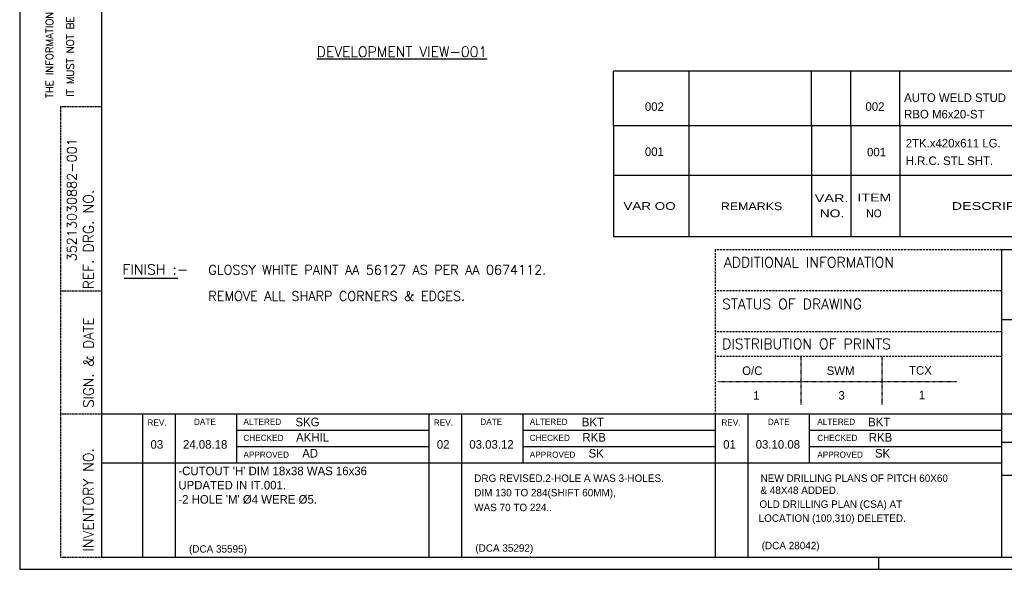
# Model space of a CAD drawing. Extents: x 74 to 2090, y 248 to 1640.
# Tile 1 of 10: x 74 to 1229, y 248 to 893. Entities that reach past the tile are written whole.
import ezdxf
from ezdxf.enums import TextEntityAlignment as Align

# ---------------------------------------------------------------- set-up
doc = ezdxf.new("R2010")
doc.units = 0
doc.header["$MEASUREMENT"] = 0
for name, pattern in [('ACAD_ISO09W100', [45, 24, -3, 6, -3, 6, -3]), ('DASHDOT2', [0.5, 0.25, -0.125, 0, -0.125]), ('DASHED', [0.75, 0.5, -0.25]), ('HIDDEN', [0.375, 0.25, -0.125])]:
    doc.linetypes.add(name, pattern=pattern)
doc.layers.get('0').update_dxf_attribs({"linetype": 'CONTINUOUS'})
for name, color, linetype in [('5', 2, 'DASHDOT2'), ('6', 6, 'CONTINUOUS'), ('BOM', 2, 'CONTINUOUS'), ('FOR', 4, 'CONTINUOUS'), ('TEXT', 3, 'CONTINUOUS')]:
    doc.layers.add(name, color=color, linetype=linetype)
doc.styles.add('ROMAND', font='romand')
doc.styles.add('ROMANS', font='romans')
doc.styles.add('ROMANT', font='romant.shx')

# ---------------------------------------------------------------- blocks, each defined once
blk = doc.blocks.new('A3')
for p, q in [((0, 290), (0, 0)), ((20, 280), (20, 3)), ((410, 78), (240, 78)), ((240, 78), (240, 3)), ((240, 61), (410, 61)), ((20, 38), (170, 38)), ((30, 38), (30, 3)), ((38, 38), (38, 3)), ((53, 38), (53, 26)), ((100, 38), (100, 3)), ((108, 38), (108, 3)), ((123, 38), (123, 26)), ((170, 38), (410, 38)), ((170, 38), (170, 3)), ((178, 38), (178, 3)), ((193, 38), (193, 26)), ((53, 34), (100, 34)), ((123, 34), (170, 34)), ((193, 34), (240, 34)), ((53, 30), (100, 30)), ((123, 30), (170, 30)), ((193, 30), (240, 30)), ((20, 26), (170, 26)), ((170, 26), (240, 26)), ((240, 23), (410, 23)), ((20, 3), (410, 3)), ((170, 3), (410, 3)), ((210, 0), (210, 3)), ((0, 0), (420, 0))]:
    blk.add_line(p, q)
at = {"linetype": 'HIDDEN'}
for p, q in [((10, 113), (20, 113)), ((10, 113), (10, 3)), ((10, 68), (20, 68)), ((10, 38), (20, 38)), ((10, 3), (20, 3))]:
    blk.add_line(p, q, dxfattribs=at)
at = {"linetype": 'DASHED'}
for p, q in [((240, 78), (170, 78)), ((170, 78), (170, 38)), ((240, 68), (170, 68)), ((240, 58), (170, 58)), ((240, 52), (170, 52))]:
    blk.add_line(p, q, dxfattribs=at)
at = {"layer": 'BOM', "linetype": 'Continuous'}
for p, q in [((145.13, 108.38), (145.13, 81.21)), ((145.13, 108.38), (410, 108.38)), ((163.63, 81.21), (163.63, 108.38)), ((193.6, 108.38), (193.6, 81.22)), ((203.15, 108.38), (203.15, 81.21)), ((215.13, 108.38), (215.13, 81.21)), ((145.13, 96.3), (409.81, 96.3)), ((409.61, 81.21), (145.13, 81.21))]:
    blk.add_line(p, q, dxfattribs=at)
at = {"layer": 'TEXT'}
blk.add_line((256, 31), (240, 31), dxfattribs=at)
at = {"layer": 'BOM', "linetype": 'Continuous', "oblique": 0.0007}
for s, width, p, p2 in [('VAR.', 1.302632, (194.35, 89.69), (202.6, 89.69)), ('ITEM', 1.302632, (204.81, 89.86), (213.06, 89.86)), ('VAR OO', 1.118421, (147.6, 87.78), (160.35, 87.78)), ('REMARKS', 1.184211, (171.42, 87.72), (186.42, 87.72)), ('DESCRIPTION', 1.263158, (227.83, 87.78), (251.83, 87.78)), ('NO.', 1.578947, (195.58, 85.98), (201.58, 85.98)), ('NO', 1.184211, (206.97, 85.98), (210.72, 85.98))]:
    blk.add_text(s, height=1.9, dxfattribs=dict(at, width=width)).set_placement(p, p2, align=Align.FIT)
at = {"layer": 'TEXT', "style": 'ROMAND'}
for s, height, p in [('IT MUST NOT BE USED DIRECTLY OR INDIRECTLY IN ANY WAY DETRIMENTAL TO THE INTEREST OF THE COMPANY', 1.8, (13.27, 115.39)), ('THE INFORMATION ON THIS DOCUMENT IS THE PROPERTY OF', 1.8, (8.2, 115.04)), ('REF. DRG. NO.', 2.5, (18.05, 68.37)), ('INVENTORY NO. ', 2.5, (18.05, 4.3))]:
    blk.add_text(s, height=height, rotation=90, dxfattribs=at).set_placement(p)
for s, p in [('ADDITIONAL INFORMATION', (172.15, 73.73)), ('STATUS OF DRAWING', (171.71, 63.54)), ('DISTRIBUTION OF PRINTS', (171.72, 53.79))]:
    blk.add_text(s, height=2.5, dxfattribs=at).set_placement(p)
at = {"layer": 'TEXT', "style": 'ROMAND', "width": 0.827058}
blk.add_text('SIGN. & DATE', height=2.5, rotation=90, dxfattribs=at).set_placement((18.07, 39.43), (18.07, 61.49), align=Align.FIT)
at = {"layer": 'TEXT'}
for s, p in [('REV.', (31.25, 35.09)), ('DATE', (42.61, 35.27)), ('ALTERED', (54.69, 35.27)), ('REV.', (101.25, 35.09)), ('DATE', (112.61, 35.27)), ('ALTERED', (124.69, 35.27)), ('REV.', (171.54, 35.09)), ('DATE', (182.9, 35.27)), ('ALTERED', (194.98, 35.27)), ('CHECKED', (54.69, 31.35)), ('CHECKED', (124.69, 31.35)), ('CHECKED', (194.98, 31.35)), ('APPROVED', (54.69, 27.25)), ('APPROVED', (124.69, 27.25)), ('APPROVED', (194.98, 27.25))]:
    blk.add_text(s, height=1.5, dxfattribs=at).set_placement(p)

msp = doc.modelspace()

# ---------------------------------------------------------------- linework, layer by layer
at = {"layer": '5'}
for p, q in [((990.49, 441.29), (990.49, 497.29)), ((1085.61, 441.29), (1085.61, 497.29)), ((892.74, 468.52), (1172.74, 468.52))]:
    msp.add_line(p, q, dxfattribs=at)
at = {"layer": '6'}
msp.add_line((196.11, 589.83), (259.05, 589.83), dxfattribs=at)
at = {"layer": 'BOM'}
for p, q in [((2040.74, 832.44), (770.13, 832.44)), ((770.13, 768.66), (770.13, 832.44)), ((858.93, 768.66), (858.93, 832.44)), ((1002.79, 768.66), (1002.79, 832.44)), ((1048.62, 768.66), (1048.62, 832.44)), ((1106.13, 768.66), (1106.13, 832.44))]:
    msp.add_line(p, q, dxfattribs=at)

# ---------------------------------------------------------------- block references
at = {"layer": 'FOR', "xscale": 4.800000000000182, "yscale": 4.800000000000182, "zscale": 4.800000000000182}
msp.add_blockref('A3', (73.5, 248.41), dxfattribs=at)

# ---------------------------------------------------------------- texts
at = {"layer": '5'}
for s, height, p in [('AUTO WELD STUD', 10, (1111.3, 796.35)), ('002', 10, (807.14, 785.86)), ('002', 10, (1065.91, 785.86)), ('RBO M6x20-ST', 10, (1111.3, 777.01)), ('2TK.x420x611 LG.', 10, (1113.2, 742.97)), ('001', 10, (807.14, 733.01)), ('001', 10, (1067.78, 732.53)), ('H.R.C. STL SHT.', 10, (1113.2, 722.38)), ('O/C ', 10, (921.27, 476.22)), ('SWM ', 10, (1020.4, 476.22)), ('TCX ', 10, (1117.02, 476.56)), ('1', 10, (934.31, 447.32)), ('3', 10, (1034.21, 447.32)), ('1', 10, (1128.53, 447.66)), ('SKG', 10, (397.11, 416.05)), ('BKT', 10, (733.11, 416.05)), ('BKT', 10, (1069.11, 416.05)), ('AKHIL', 10, (397.83, 398.09)), ('RKB', 10, (733.83, 398.09)), ('RKB', 10, (1069.83, 398.09)), ('03', 10, (227, 389.82)), ('24.08.18', 10, (265.12, 389.82)), ('02', 10, (563, 389.82)), ('03.03.12', 10, (601.12, 389.82)), ('01', 10, (899, 389.82)), ('03.10.08', 10, (937.12, 389.82)), ('AD', 10, (405.02, 379.4)), ('SK', 10, (741.02, 379.4)), ('SK', 10, (1077.02, 379.4)), ('DRG REVISED.2-HOLE A WAS 3-HOLES.', 8.7, (606.88, 350.86)), ('NEW DRILLING PLANS OF PITCH 60X60', 8.7, (942.88, 350.86)), ('DIM 130 TO 284(SHIFT 60MM),', 8.7, (606.88, 333.96)), ('& 48X48 ADDED. ', 8.7, (942.72, 336.72)), ('WAS 70 TO 224..', 8.7, (606.88, 316.58)), ('OLD DRILLING PLAN (CSA) AT', 8.7, (941.58, 320.46)), ('LOCATION (100,310) DELETED.', 8.7, (940.61, 304.04)), ('(DCA 35595)', 8.7, (272.2, 267.96)), ('(DCA 35292)', 8.7, (608.2, 269.02)), ('(DCA 28042)', 8.7, (944.2, 271.91))]:
    msp.add_text(s, height=height, dxfattribs=at).set_placement(p)
at = {"layer": '5', "linetype": 'ACAD_ISO09W100', "insert": (259.68, 368.72), "char_height": 10, "width": 314.766, "attachment_point": 1}
msp.add_mtext("-CUTOUT 'H' DIM 18x38 WAS 16x36\\PUPDATED IN IT.001. \\P-2 HOLE 'M' %%C4 WERE %%C5.", dxfattribs=at)
at = {"layer": '6'}
for s, height, style, p in [('%%UDEVELOPMENT VIEW-001', 12, 'ROMANT', (422.03, 849.16)), ('FINISH :-', 12, 'ROMANT', (194.11, 593.93)), ('GLOSSY WHITE PAINT AA 56127 AS PER AA 0674112.', 11, 'ROMANS', (294.86, 593.93)), ('REMOVE ALL SHARP CORNERS & EDGES.', 11, 'ROMANS', (294.86, 563.29))]:
    msp.add_text(s, height=height, dxfattribs=dict(at, style=style)).set_placement(p)
at = {"layer": '6', "style": 'ROMANS'}
msp.add_text('35213030882-001', height=11, rotation=90, dxfattribs=at).set_placement((140.15, 609.48))

doc.saveas('drawing.dxf')
